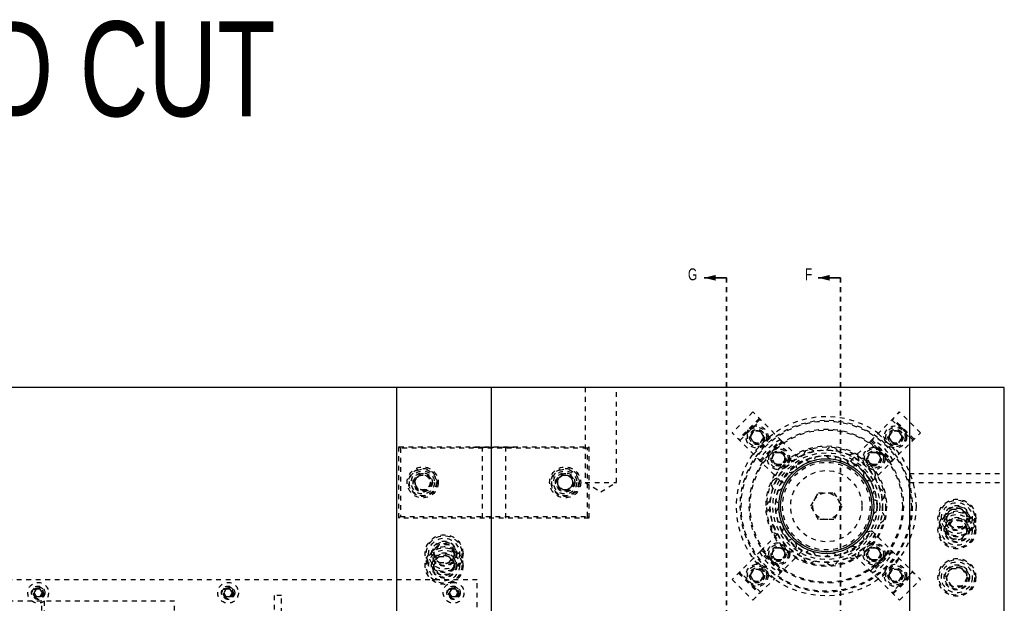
# Model space of a CAD drawing. Header units: inches. Extents: x 1772 to 2706, y -534 to -52.
# Tile 69 of 256: x 1898 to 1919, y -493 to -481. Entities that reach past the tile are written whole.
import ezdxf

# ---------------------------------------------------------------- set-up
doc = ezdxf.new("R2010")
doc.units = ezdxf.units.IN
doc.header["$LTSCALE"] = 0.5
doc.header["$MEASUREMENT"] = 0
doc.linetypes.add('HIDDEN', pattern=[0.225, 0.15, -0.075])
doc.linetypes.add('PHANTOM', pattern=[0.25, 0.125, -0.025, 0.025, -0.025, 0.025, -0.025])
for name, color, linetype in [('SID-M-D', 42, 'Continuous'), ('SID-M-H', 4, 'HIDDEN'), ('SID-M-S', 105, 'Continuous')]:
    doc.layers.add(name, color=color, linetype=linetype)
doc.styles.add('SLDTEXTSTYLE0', font='TXT', dxfattribs={"width": 0.595745})

msp = doc.modelspace()

# ---------------------------------------------------------------- linework, layer by layer
at = {"color": 7, "linetype": 'Continuous', "lineweight": 35}
for p, q in [((1913.27841, -486.04018), (1912.80841, -486.04018)), ((1915.67841, -486.04018), (1915.20841, -486.04018))]:
    msp.add_line(p, q, dxfattribs=at)
at = {"color": 7, "linetype": 'PHANTOM', "lineweight": 35}
for p, q in [((1913.27841, -486.04018), (1913.27841, -498.31653)), ((1915.67841, -486.04018), (1915.67841, -493.69075))]:
    msp.add_line(p, q, dxfattribs=at)
at = {"color": 7, "linetype": 'Continuous', "lineweight": 35}
for points in [[(1912.80841, -486.04018), (1913.04841, -486.10018), (1913.04841, -485.98018)], [(1915.20841, -486.04018), (1915.44841, -486.10018), (1915.44841, -485.98018)]]:
    msp.add_solid(points, dxfattribs=at)
at = {"layer": 'SID-M-H'}
for p, q in [((1910.30031, -488.35102), (1910.30031, -490.35102)), ((1910.95651, -490.35102), (1910.95651, -488.35102)), ((1913.83302, -488.86723), (1913.39462, -489.30564)), ((1913.96667, -489.00088), (1913.52826, -489.43928)), ((1913.98505, -489.01926), (1913.54665, -489.45767)), ((1914.43804, -489.47225), (1913.83302, -488.86723)), ((1915.89118, -489.89984), (1916.92379, -488.86723)), ((1917.21017, -489.45767), (1916.77176, -489.01926)), ((1917.22855, -489.43928), (1916.79015, -489.00088)), ((1917.36219, -489.30564), (1916.92379, -488.86723)), ((1913.55902, -489.47004), (1913.99743, -489.03164)), ((1916.75939, -489.03164), (1917.19779, -489.47004)), ((1914.42723, -490.33825), (1913.39462, -489.30564)), ((1913.84783, -489.26761), (1913.77566, -489.39261)), ((1913.77566, -489.39261), (1913.84783, -489.51761)), ((1913.84761, -489.75863), (1914.28601, -489.32022)), ((1913.99217, -489.26761), (1913.84783, -489.26761)), ((1914.06434, -489.39261), (1913.99217, -489.26761)), ((1913.99217, -489.51761), (1914.06434, -489.39261)), ((1916.32959, -490.33825), (1917.36219, -489.30564)), ((1916.4708, -489.32022), (1916.90921, -489.75863)), ((1916.76465, -489.26761), (1916.69248, -489.39261)), ((1916.69248, -489.39261), (1916.76465, -489.51761)), ((1916.90898, -489.26761), (1916.76465, -489.26761)), ((1916.98115, -489.39261), (1916.90898, -489.26761)), ((1916.90898, -489.51761), (1916.98115, -489.39261)), ((1906.37841, -491.10102), (1906.37841, -489.60102)), ((1906.40841, -489.63102), (1906.37841, -489.60102)), ((1906.37841, -489.60102), (1910.37841, -489.60102)), ((1910.34841, -489.63102), (1906.40841, -489.63102)), ((1906.40841, -489.63102), (1906.40841, -491.07102)), ((1907.94747, -489.61602), (1907.94747, -489.60102)), ((1907.95984, -489.61602), (1907.95984, -489.60102)), ((1907.97386, -489.61602), (1907.97386, -489.60102)), ((1907.97496, -489.61602), (1907.97496, -489.60102)), ((1907.9947, -489.61602), (1907.9947, -489.60102)), ((1907.99578, -489.61602), (1907.99578, -489.60102)), ((1908.00524, -489.61602), (1908.00524, -489.60102)), ((1908.03227, -489.61602), (1908.00524, -489.61602)), ((1908.01005, -489.61602), (1908.01005, -489.60102)), ((1908.0199, -489.61602), (1908.0199, -489.60102)), ((1908.03227, -489.61602), (1908.03227, -489.60102)), ((1908.057, -489.61602), (1908.057, -489.60102)), ((1908.13473, -489.61602), (1908.057, -489.61602)), ((1908.12236, -489.61602), (1908.12236, -489.60102)), ((1908.12841, -489.60102), (1908.12841, -491.10102)), ((1908.13473, -489.61602), (1908.13473, -489.60102)), ((1908.15946, -489.61602), (1908.15946, -489.60102)), ((1908.23719, -489.61602), (1908.15946, -489.61602)), ((1908.22483, -489.61602), (1908.22483, -489.60102)), ((1908.23719, -489.61602), (1908.23719, -489.60102)), ((1908.26546, -489.61602), (1908.26546, -489.60102)), ((1908.27783, -489.61602), (1908.27783, -489.60102)), ((1908.30697, -489.61602), (1908.30697, -489.60102)), ((1908.31095, -489.61602), (1908.31095, -489.60102)), ((1908.31412, -489.61602), (1908.31412, -489.60102)), ((1908.33582, -489.61602), (1908.33582, -489.60102)), ((1908.35034, -489.61602), (1908.35034, -489.60102)), ((1908.3507, -489.61602), (1908.3507, -489.60102)), ((1908.37852, -489.61602), (1908.3507, -489.61602)), ((1908.35647, -489.61602), (1908.35647, -489.60102)), ((1908.36616, -489.61602), (1908.36616, -489.60102)), ((1908.37852, -489.61602), (1908.37852, -489.60102)), ((1908.45625, -489.61602), (1908.45625, -489.60102)), ((1908.46862, -489.61602), (1908.46862, -489.60102)), ((1908.47384, -489.61602), (1908.47384, -489.60102)), ((1908.5034, -489.61602), (1908.5034, -489.60102)), ((1908.50381, -489.61602), (1908.50381, -489.60102)), ((1908.53752, -489.61602), (1908.53752, -489.60102)), ((1908.54988, -489.61602), (1908.54988, -489.60102)), ((1908.56402, -489.61602), (1908.56402, -489.60102)), ((1908.56932, -489.61602), (1908.56932, -489.60102)), ((1908.63998, -489.61602), (1908.56932, -489.61602)), ((1908.57638, -489.61602), (1908.57638, -489.60102)), ((1908.60738, -489.61602), (1908.60738, -489.60102)), ((1908.60962, -489.61602), (1908.60962, -489.60102)), ((1908.61136, -489.61602), (1908.61136, -489.60102)), ((1908.61207, -489.61602), (1908.61207, -489.60102)), ((1908.61619, -489.61602), (1908.61619, -489.60102)), ((1908.62361, -489.61602), (1908.62361, -489.60102)), ((1908.62585, -489.61602), (1908.62585, -489.60102)), ((1908.62841, -491.10102), (1908.62841, -489.60102)), ((1908.63998, -489.61602), (1908.63998, -489.60102)), ((1908.64175, -489.61602), (1908.64175, -489.60102)), ((1908.65411, -489.61602), (1908.64175, -489.61602)), ((1908.65411, -489.61602), (1908.65411, -489.60102)), ((1908.66825, -489.61602), (1908.66825, -489.60102)), ((1908.68061, -489.61602), (1908.68061, -489.60102)), ((1908.68583, -489.61602), (1908.68583, -489.60102)), ((1908.71539, -489.61602), (1908.71539, -489.60102)), ((1908.71581, -489.61602), (1908.71581, -489.60102)), ((1908.74951, -489.61602), (1908.74951, -489.60102)), ((1908.76188, -489.61602), (1908.76188, -489.60102)), ((1908.77954, -489.61602), (1908.77954, -489.60102)), ((1908.79102, -489.61602), (1908.79102, -489.60102)), ((1908.80251, -489.61602), (1908.80251, -489.60102)), ((1910.37841, -489.60102), (1910.34841, -489.63102)), ((1910.34841, -491.07102), (1910.34841, -489.63102)), ((1910.37841, -489.60102), (1910.37841, -491.10102)), ((1913.84783, -489.51761), (1913.99217, -489.51761)), ((1913.98125, -489.89227), (1914.41965, -489.45386)), ((1913.99963, -489.91065), (1914.43804, -489.47225)), ((1914.45041, -489.48462), (1914.01201, -489.92303)), ((1914.43804, -489.47225), (1914.86563, -489.89984)), ((1916.74481, -489.92303), (1916.3064, -489.48462)), ((1916.31877, -489.47225), (1916.75718, -489.91065)), ((1916.33716, -489.45386), (1916.77556, -489.89227)), ((1916.76465, -489.51761), (1916.90898, -489.51761)), ((1914.22865, -489.8456), (1914.30082, -489.7206)), ((1914.30082, -489.9706), (1914.22865, -489.8456)), ((1914.30082, -489.7206), (1914.44515, -489.7206)), ((1914.44515, -489.7206), (1914.51732, -489.8456)), ((1914.51732, -489.8456), (1914.44515, -489.9706)), ((1916.23949, -489.8456), (1916.31166, -489.7206)), ((1916.31166, -489.9706), (1916.23949, -489.8456)), ((1916.31166, -489.7206), (1916.456, -489.7206)), ((1916.456, -489.7206), (1916.52817, -489.8456)), ((1916.52817, -489.8456), (1916.456, -489.9706)), ((1914.44515, -489.9706), (1914.30082, -489.9706)), ((1916.456, -489.9706), (1916.31166, -489.9706)), ((1906.69827, -490.35102), (1906.78834, -490.19502)), ((1906.78834, -490.19502), (1906.96847, -490.19502)), ((1906.96847, -490.19502), (1907.05854, -490.35102)), ((1909.69827, -490.35102), (1909.78834, -490.19502)), ((1909.78834, -490.19502), (1909.96847, -490.19502)), ((1909.96847, -490.19502), (1910.05854, -490.35102)), ((1917.12841, -490.16302), (1919.12841, -490.16302)), ((1906.78834, -490.50702), (1906.69827, -490.35102)), ((1907.05854, -490.35102), (1906.96847, -490.50702)), ((1909.78834, -490.50702), (1909.69827, -490.35102)), ((1910.05854, -490.35102), (1909.96847, -490.50702)), ((1910.30031, -490.35102), (1910.95651, -490.35102)), ((1910.30031, -490.35102), (1910.62841, -490.54816)), ((1910.62841, -490.54816), (1910.95651, -490.35102)), ((1917.12841, -490.35102), (1919.12841, -490.35102)), ((1906.96847, -490.50702), (1906.78834, -490.50702)), ((1909.96847, -490.50702), (1909.78834, -490.50702)), ((1915.05365, -490.85102), (1915.21603, -490.56977)), ((1915.21603, -490.56977), (1915.54079, -490.56977)), ((1915.54079, -490.56977), (1915.70317, -490.85102)), ((1915.21603, -491.13227), (1915.05365, -490.85102)), ((1915.70317, -490.85102), (1915.54079, -491.13227)), ((1906.40841, -491.07102), (1906.37841, -491.10102)), ((1906.40841, -491.07102), (1910.34841, -491.07102)), ((1910.37841, -491.10102), (1910.34841, -491.07102)), ((1917.9119, -491.10102), (1918.02015, -490.91352)), ((1918.02015, -490.91352), (1918.23666, -490.91352)), ((1918.23666, -490.91352), (1918.34491, -491.10102)), ((1910.37841, -491.10102), (1906.37841, -491.10102)), ((1915.54079, -491.13227), (1915.21603, -491.13227)), ((1918.02015, -491.28852), (1917.9119, -491.10102)), ((1918.02015, -491.16352), (1917.9119, -491.35102)), ((1918.23666, -491.16352), (1918.02015, -491.16352)), ((1918.23666, -491.28852), (1918.02015, -491.28852)), ((1918.34491, -491.10102), (1918.23666, -491.28852)), ((1918.34491, -491.35102), (1918.23666, -491.16352)), ((1913.99963, -491.79139), (1914.42723, -491.36379)), ((1916.32959, -491.36379), (1917.36219, -492.3964)), ((1917.9119, -491.35102), (1918.02015, -491.53852)), ((1918.23666, -491.53852), (1918.34491, -491.35102)), ((1907.22015, -491.66352), (1907.1119, -491.85102)), ((1907.43666, -491.66352), (1907.22015, -491.66352)), ((1907.54491, -491.85102), (1907.43666, -491.66352)), ((1918.02015, -491.53852), (1918.23666, -491.53852)), ((1907.1119, -491.85102), (1907.22015, -492.03852)), ((1907.1119, -492.10102), (1907.22015, -491.91352)), ((1907.22015, -491.91352), (1907.43666, -491.91352)), ((1907.43666, -492.03852), (1907.54491, -491.85102)), ((1907.43666, -491.91352), (1907.54491, -492.10102)), ((1913.99963, -491.79139), (1913.84761, -491.94342)), ((1914.41965, -492.24818), (1913.98125, -491.80977)), ((1914.43804, -492.2298), (1913.99963, -491.79139)), ((1914.01201, -491.77901), (1914.45041, -492.21742)), ((1914.22865, -491.85644), (1914.30082, -491.73144)), ((1914.30082, -491.98144), (1914.22865, -491.85644)), ((1914.86563, -491.8022), (1914.28601, -492.38182)), ((1914.30082, -491.73144), (1914.44515, -491.73144)), ((1914.44515, -491.73144), (1914.51732, -491.85644)), ((1914.51732, -491.85644), (1914.44515, -491.98144)), ((1916.4708, -492.38182), (1915.89118, -491.8022)), ((1916.23949, -491.85644), (1916.31166, -491.73144)), ((1916.31166, -491.98144), (1916.23949, -491.85644)), ((1916.3064, -492.21742), (1916.74481, -491.77901)), ((1916.31166, -491.73144), (1916.456, -491.73144)), ((1916.75718, -491.79139), (1916.31877, -492.2298)), ((1916.77556, -491.80977), (1916.33716, -492.24818)), ((1916.456, -491.73144), (1916.52817, -491.85644)), ((1916.52817, -491.85644), (1916.456, -491.98144)), ((1907.22015, -492.28852), (1907.1119, -492.10102)), ((1907.22015, -492.03852), (1907.43666, -492.03852)), ((1907.54491, -492.10102), (1907.43666, -492.28852)), ((1913.84761, -491.94342), (1913.39462, -492.3964)), ((1914.28601, -492.38182), (1913.84761, -491.94342)), ((1914.44515, -491.98144), (1914.30082, -491.98144)), ((1916.456, -491.98144), (1916.31166, -491.98144)), ((1916.90921, -491.94342), (1916.4708, -492.38182)), ((1907.43666, -492.28852), (1907.22015, -492.28852)), ((1913.52826, -492.26276), (1913.96667, -492.70117)), ((1913.54665, -492.24438), (1913.98505, -492.68278)), ((1913.99743, -492.67041), (1913.55902, -492.232)), ((1913.84783, -492.18443), (1913.77566, -492.30943)), ((1913.77566, -492.30943), (1913.84783, -492.43443)), ((1913.99217, -492.18443), (1913.84783, -492.18443)), ((1914.06434, -492.30943), (1913.99217, -492.18443)), ((1913.99217, -492.43443), (1914.06434, -492.30943)), ((1916.76465, -492.18443), (1916.69248, -492.30943)), ((1916.69248, -492.30943), (1916.76465, -492.43443)), ((1917.19779, -492.232), (1916.75939, -492.67041)), ((1916.90898, -492.18443), (1916.76465, -492.18443)), ((1916.77176, -492.68278), (1917.21017, -492.24438)), ((1916.79015, -492.70117), (1917.22855, -492.26276)), ((1916.98115, -492.30943), (1916.90898, -492.18443)), ((1916.90898, -492.43443), (1916.98115, -492.30943)), ((1917.9119, -492.35102), (1918.02015, -492.16352)), ((1918.02015, -492.16352), (1918.23666, -492.16352)), ((1918.23666, -492.16352), (1918.34491, -492.35102)), ((1908.02841, -492.40102), (1895.8759, -492.40102)), ((1908.02841, -494.77602), (1908.02841, -492.40102)), ((1913.39462, -492.3964), (1913.83302, -492.83481)), ((1913.83302, -492.83481), (1914.28601, -492.38182)), ((1913.84783, -492.43443), (1913.99217, -492.43443)), ((1916.4708, -492.38182), (1916.92379, -492.83481)), ((1916.76465, -492.43443), (1916.90898, -492.43443)), ((1916.92379, -492.83481), (1917.36219, -492.3964)), ((1918.02015, -492.53852), (1917.9119, -492.35102)), ((1918.23666, -492.53852), (1918.02015, -492.53852)), ((1918.34491, -492.35102), (1918.23666, -492.53852)), ((1898.73337, -492.59802), (1898.68834, -492.67602)), ((1898.68834, -492.67602), (1898.73337, -492.75402)), ((1898.82344, -492.59802), (1898.73337, -492.59802)), ((1898.73337, -492.75402), (1898.82344, -492.75402)), ((1898.86847, -492.67602), (1898.82344, -492.59802)), ((1898.82344, -492.75402), (1898.86847, -492.67602)), ((1902.73337, -492.59802), (1902.68834, -492.67602)), ((1902.68834, -492.67602), (1902.73337, -492.75402)), ((1902.82344, -492.59802), (1902.73337, -492.59802)), ((1902.73337, -492.75402), (1902.82344, -492.75402)), ((1902.86847, -492.67602), (1902.82344, -492.59802)), ((1902.82344, -492.75402), (1902.86847, -492.67602)), ((1903.90714, -492.72994), (1903.74966, -492.72994)), ((1903.74966, -492.72994), (1903.74966, -493.49886)), ((1903.90714, -493.49886), (1903.90714, -492.72994)), ((1907.48337, -492.59802), (1907.43834, -492.67602)), ((1907.43834, -492.67602), (1907.48337, -492.75402)), ((1907.57344, -492.59802), (1907.48337, -492.59802)), ((1907.48337, -492.75402), (1907.57344, -492.75402)), ((1907.61847, -492.67602), (1907.57344, -492.59802)), ((1907.57344, -492.75402), (1907.61847, -492.67602)), ((1898.85341, -492.85102), (1896.50341, -492.85102)), ((1898.85341, -502.85102), (1898.85341, -492.85102)), ((1901.65341, -492.85102), (1898.90341, -492.85102)), ((1898.90341, -492.85102), (1898.90341, -502.85102)), ((1901.65341, -502.85102), (1901.65341, -492.85102))]:
    msp.add_line(p, q, dxfattribs=at)
for centre, radius in [((1915.37841, -490.85102), 1.8915), ((1915.37841, -490.85102), 1.8125), ((1915.37841, -490.85102), 1.7925), ((1913.92, -489.39261), 0.23438), ((1913.92, -489.39261), 0.20312), ((1915.37841, -490.85102), 1.625), ((1913.92, -489.39261), 0.1595), ((1916.83681, -489.39261), 0.23438), ((1916.83681, -489.39261), 0.20313), ((1916.83681, -489.39261), 0.1595), ((1913.92, -489.39261), 0.15625), ((1915.37841, -490.85102), 1.605), ((1913.92, -489.39261), 0.13297), ((1913.92, -489.39261), 0.1327), ((1913.92, -489.39261), 0.13218), ((1913.92, -489.39261), 0.1285), ((1916.83681, -489.39261), 0.15625), ((1916.83681, -489.39261), 0.13297), ((1916.83681, -489.39261), 0.1327), ((1916.83681, -489.39261), 0.13218), ((1916.83681, -489.39261), 0.1285), ((1915.37841, -490.85102), 1.27), ((1915.37841, -490.85102), 1.25), ((1914.37299, -489.8456), 0.23438), ((1914.37299, -489.8456), 0.20313), ((1916.38383, -489.8456), 0.23438), ((1916.38383, -489.8456), 0.20313), ((1915.37841, -490.85102), 1.1875), ((1915.37841, -490.85102), 1.17963), ((1914.37299, -489.8456), 0.1595), ((1914.37299, -489.8456), 0.15625), ((1914.37299, -489.8456), 0.13297), ((1914.37299, -489.8456), 0.1327), ((1914.37299, -489.8456), 0.13218), ((1914.37299, -489.8456), 0.1285), ((1915.37841, -490.85102), 1.125), ((1915.37841, -490.85102), 1.07037), ((1915.37841, -490.85102), 1.0625), ((1915.37841, -490.85102), 0.9994), ((1916.38383, -489.8456), 0.1595), ((1916.38383, -489.8456), 0.15625), ((1916.38383, -489.8456), 0.13297), ((1916.38383, -489.8456), 0.1327), ((1916.38383, -489.8456), 0.13218), ((1916.38383, -489.8456), 0.1285), ((1906.87841, -490.35102), 0.3269), ((1906.87841, -490.35102), 0.2969), ((1909.87841, -490.35102), 0.3269), ((1909.87841, -490.35102), 0.2969), ((1915.37841, -490.85102), 0.96165), ((1915.37841, -490.85102), 0.92288), ((1906.87841, -490.35102), 0.28125), ((1906.87841, -490.35102), 0.24375), ((1906.87841, -490.35102), 0.203), ((1906.87841, -490.35102), 0.1875), ((1906.87841, -490.35102), 0.16072), ((1906.87841, -490.35102), 0.16045), ((1906.87841, -490.35102), 0.15993), ((1906.87841, -490.35102), 0.15625), ((1909.87841, -490.35102), 0.28125), ((1909.87841, -490.35102), 0.24375), ((1909.87841, -490.35102), 0.203), ((1909.87841, -490.35102), 0.1875), ((1909.87841, -490.35102), 0.16072), ((1909.87841, -490.35102), 0.16045), ((1909.87841, -490.35102), 0.15993), ((1915.37841, -490.85102), 0.75), ((1915.37841, -490.85102), 0.28125), ((1918.12841, -491.10102), 0.3985), ((1918.12841, -491.10102), 0.375), ((1918.12841, -491.10102), 0.325), ((1918.12841, -491.10102), 0.2655), ((1918.12841, -491.10102), 0.25), ((1918.12841, -491.10102), 0.21542), ((1918.12841, -491.10102), 0.21515), ((1918.12841, -491.10102), 0.21463), ((1918.12841, -491.10102), 0.21095), ((1918.12841, -491.35102), 0.3985), ((1918.12841, -491.35102), 0.375), ((1918.12841, -491.35102), 0.325), ((1918.12841, -491.35102), 0.2655), ((1918.12841, -491.35102), 0.25), ((1918.12841, -491.35102), 0.21542), ((1918.12841, -491.35102), 0.21515), ((1918.12841, -491.35102), 0.21463), ((1918.12841, -491.35102), 0.21095), ((1907.32841, -491.85102), 0.3985), ((1907.32841, -491.85102), 0.375), ((1907.32841, -492.10102), 0.3985), ((1907.32841, -491.85102), 0.325), ((1907.32841, -491.85102), 0.2655), ((1907.32841, -491.85102), 0.25), ((1907.32841, -491.85102), 0.21542), ((1907.32841, -491.85102), 0.21515), ((1907.32841, -491.85102), 0.21463), ((1907.32841, -491.85102), 0.21095), ((1914.37299, -491.85644), 0.23438), ((1914.37299, -491.85644), 0.20313), ((1914.37299, -491.85644), 0.1595), ((1914.37299, -491.85644), 0.15625), ((1916.38383, -491.85644), 0.23438), ((1916.38383, -491.85644), 0.20313), ((1916.38383, -491.85644), 0.1595), ((1916.38383, -491.85644), 0.15625), ((1907.32841, -492.10102), 0.375), ((1907.32841, -492.10102), 0.325), ((1907.32841, -492.10102), 0.2655), ((1907.32841, -492.10102), 0.25), ((1907.32841, -492.10102), 0.21542), ((1907.32841, -492.10102), 0.21515), ((1907.32841, -492.10102), 0.21463), ((1907.32841, -492.10102), 0.21095), ((1914.37299, -491.85644), 0.13297), ((1914.37299, -491.85644), 0.1327), ((1914.37299, -491.85644), 0.13218), ((1914.37299, -491.85644), 0.1285), ((1916.38383, -491.85644), 0.13297), ((1916.38383, -491.85644), 0.1327), ((1916.38383, -491.85644), 0.13218), ((1916.38383, -491.85644), 0.1285), ((1913.92, -492.30943), 0.23438), ((1913.92, -492.30943), 0.20313), ((1916.83681, -492.30943), 0.23438), ((1916.83681, -492.30943), 0.20313), ((1918.12841, -492.35102), 0.3985), ((1918.12841, -492.35102), 0.375), ((1918.12841, -492.35102), 0.325), ((1918.12841, -492.35102), 0.2655), ((1918.12841, -492.35102), 0.25), ((1918.12841, -492.35102), 0.21542), ((1918.12841, -492.35102), 0.21515), ((1918.12841, -492.35102), 0.21463), ((1913.92, -492.30943), 0.1595), ((1913.92, -492.30943), 0.15625), ((1913.92, -492.30943), 0.13297), ((1913.92, -492.30943), 0.1327), ((1913.92, -492.30943), 0.13218), ((1913.92, -492.30943), 0.1285), ((1916.83681, -492.30943), 0.1595), ((1916.83681, -492.30943), 0.15625), ((1916.83681, -492.30943), 0.13297), ((1916.83681, -492.30943), 0.1327), ((1916.83681, -492.30943), 0.13218), ((1916.83681, -492.30943), 0.1285), ((1918.12841, -492.35102), 0.21095), ((1898.77841, -492.67602), 0.2185), ((1898.77841, -492.67602), 0.1405), ((1898.77841, -492.67602), 0.125), ((1902.77841, -492.67602), 0.2185), ((1902.77841, -492.67602), 0.1405), ((1902.77841, -492.67602), 0.125), ((1907.52841, -492.67602), 0.2185), ((1907.52841, -492.67602), 0.1405), ((1907.52841, -492.67602), 0.125), ((1898.77841, -492.67602), 0.10497), ((1898.77841, -492.67602), 0.1047), ((1898.77841, -492.67602), 0.10418), ((1898.77841, -492.67602), 0.1005), ((1898.77841, -492.67602), 0.0975), ((1902.77841, -492.67602), 0.10497), ((1902.77841, -492.67602), 0.1047), ((1902.77841, -492.67602), 0.10418), ((1902.77841, -492.67602), 0.1005), ((1902.77841, -492.67602), 0.0975), ((1907.52841, -492.67602), 0.10497), ((1907.52841, -492.67602), 0.1047), ((1907.52841, -492.67602), 0.10418), ((1907.52841, -492.67602), 0.1005), ((1907.52841, -492.67602), 0.0975)]:
    msp.add_circle(centre, radius, dxfattribs=at)
for centre, radius, start, end in [((1914.88874, -490.36135), 1.031, 117.501613, 152.498387), ((1915.496, -489.73218), 0.125, 21.558851, 146.690525), ((1915.86808, -490.36135), 1.031, 27.501613, 62.498387), ((1915.03076, -489.78108), 0.125, 45.544053, 170.694737), ((1915.03076, -489.78108), 0.125, 230.984489, 345.171317), ((1915.496, -489.73218), 0.125, 207.00596, 321.170025), ((1915.94091, -489.87674), 0.125, 357.570897, 122.687837), ((1915.34172, -490.81434), 1.031, 117.501613, 152.498387), ((1914.62563, -490.01498), 0.125, 69.526167, 194.700135), ((1914.62563, -490.01498), 0.125, 255.157204, 9.17438), ((1915.94091, -489.87674), 0.125, 183.024101, 297.170839), ((1915.41509, -490.81434), 1.031, 27.501613, 62.498387), ((1914.35067, -490.39344), 0.125, 93.706535, 218.706378), ((1916.28855, -490.18976), 0.125, 159.039248, 270), ((1916.28855, -490.18976), 0.125, 333.580532, 98.687012), ((1914.35067, -490.39344), 0.125, 279.100808, 33.178877), ((1916.47882, -490.61712), 0.125, 135.05174, 249.227922), ((1916.47882, -490.61712), 0.125, 309.588093, 74.688682), ((1914.25341, -490.85102), 0.125, 117.685543, 242.713125), ((1914.25341, -490.85102), 0.125, 303.096885, 57.184472), ((1916.47882, -491.08492), 0.125, 111.061914, 225.225806), ((1916.47882, -491.08492), 0.125, 285.593922, 50.68904), ((1914.35067, -491.3086), 0.125, 141.667962, 270), ((1914.35067, -491.3086), 0.125, 327.093379, 81.190824), ((1915.34172, -490.88771), 1.031, 207.501613, 242.498387), ((1915.41509, -490.88771), 1.031, 297.501613, 332.498387), ((1916.28855, -491.51228), 0.125, 87.070111, 201.222057), ((1916.28855, -491.51228), 0.125, 261.608784, 26.696922), ((1914.62563, -491.68706), 0.125, 165.653451, 290.739792), ((1914.62563, -491.68706), 0.125, 351.089948, 105.197596), ((1915.94091, -491.8253), 0.125, 63.076671, 177.217019), ((1914.88874, -491.34069), 1.031, 207.501613, 242.498387), ((1915.03076, -491.92096), 0.125, 15.086247, 129.204447), ((1915.496, -491.96986), 0.125, 39.081936, 153.211035), ((1915.94091, -491.8253), 0.125, 237.624916, 2.708045), ((1915.86808, -491.34069), 1.031, 297.501613, 332.498387), ((1915.03076, -491.92096), 0.125, 189.641668, 314.732632), ((1915.496, -491.96986), 0.125, 213.632271, 338.722177)]:
    msp.add_arc(centre, radius, start, end, dxfattribs=at)
for points, knots in [([(1907.97386, -489.61602), (1907.96967, -489.61602), (1907.9613, -489.61602), (1907.95264, -489.61602), (1907.94808, -489.61602), (1907.94767, -489.61602), (1907.94747, -489.61602)], [0, 0, 0, 0, 0.27970537, 0.55938086, 0.77950855, 1, 1, 1, 1]), ([(1908.00524, -489.61602), (1907.99935, -489.61602), (1907.98884, -489.61602), (1907.97843, -489.61602), (1907.97386, -489.61602)], [0, 0, 0, 0, 0.560313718, 1, 1, 1, 1]), ([(1908.30697, -489.61602), (1908.29996, -489.61602), (1908.28593, -489.61602), (1908.26888, -489.61602), (1908.26676, -489.61602), (1908.26546, -489.61602)], [0, 0, 0, 0, 0.28026406, 0.56071475, 1, 1, 1, 1]), ([(1908.3507, -489.61602), (1908.34242, -489.61602), (1908.32764, -489.61602), (1908.31328, -489.61602), (1908.30697, -489.61602)], [0, 0, 0, 0, 0.56044468, 1, 1, 1, 1]), ([(1908.50381, -489.61602), (1908.49976, -489.61602), (1908.49165, -489.61602), (1908.47686, -489.61602), (1908.45824, -489.61602), (1908.45705, -489.61602), (1908.45625, -489.61602)], [0, 0, 0, 0, 0.12560007, 0.25119689, 0.50058134, 1, 1, 1, 1]), ([(1908.54988, -489.61602), (1908.54935, -489.61602), (1908.54868, -489.61602), (1908.53584, -489.61602), (1908.5269, -489.61602), (1908.5159, -489.61602), (1908.50784, -489.61602), (1908.50381, -489.61602)], [0, 0, 0, 0, 0.49870204, 0.62417652, 0.74946749, 0.87474529, 1, 1, 1, 1]), ([(1908.71581, -489.61602), (1908.71175, -489.61602), (1908.70364, -489.61602), (1908.68885, -489.61602), (1908.67023, -489.61602), (1908.66904, -489.61602), (1908.66825, -489.61602)], [0, 0, 0, 0, 0.12560007, 0.25119689, 0.50058134, 1, 1, 1, 1]), ([(1908.76188, -489.61602), (1908.76134, -489.61602), (1908.76067, -489.61602), (1908.74783, -489.61602), (1908.73889, -489.61602), (1908.72789, -489.61602), (1908.71983, -489.61602), (1908.71581, -489.61602)], [0, 0, 0, 0, 0.49870204, 0.62417652, 0.74946749, 0.87474529, 1, 1, 1, 1]), ([(1908.79102, -489.61602), (1908.78933, -489.61602), (1908.78593, -489.61602), (1908.78222, -489.61602), (1908.77986, -489.61602), (1908.77965, -489.61602), (1908.77954, -489.61602)], [0, 0, 0, 0, 0.27960164, 0.559212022, 0.779475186, 1, 1, 1, 1]), ([(1908.80251, -489.61602), (1908.80231, -489.61602), (1908.8019, -489.61602), (1908.79879, -489.61602), (1908.79502, -489.61602), (1908.79236, -489.61602), (1908.79102, -489.61602)], [0, 0, 0, 0, 0.27957625, 0.55928373, 0.7795524, 1, 1, 1, 1])]:
    msp.add_open_spline(points, degree=3, knots=knots, dxfattribs=at)
at = {"layer": 'SID-M-S'}
for p, q in [((1919.12841, -488.35102), (1873.62841, -488.35102)), ((1906.32841, -488.35102), (1906.32841, -507.35102)), ((1908.32841, -507.35102), (1908.32841, -488.35102)), ((1917.12841, -488.35102), (1917.12841, -507.35102)), ((1919.12841, -507.35102), (1919.12841, -488.35102))]:
    msp.add_line(p, q, dxfattribs=at)
for centre, radius in [((1915.37841, -490.85102), 1), ((1915.37841, -490.85102), 0.96063), ((1909.87841, -490.35102), 0.15625)]:
    msp.add_circle(centre, radius, dxfattribs=at)

# ---------------------------------------------------------------- texts
at = {"color": 7, "style": 'SLDTEXTSTYLE0', "width": 0.75}
for s, p in [('G', (1912.46501, -486.09131)), ('F', (1914.92912, -486.09131))]:
    msp.add_text(s, height=0.25, dxfattribs=at).set_placement(p)
at = {"layer": 'SID-M-D', "style": 'SLDTEXTSTYLE0', "width": 0.75}
msp.add_text('72718-1 ROUND CUT', height=2, dxfattribs=at).set_placement((1883.82186, -482.63766))

doc.saveas('drawing.dxf')
